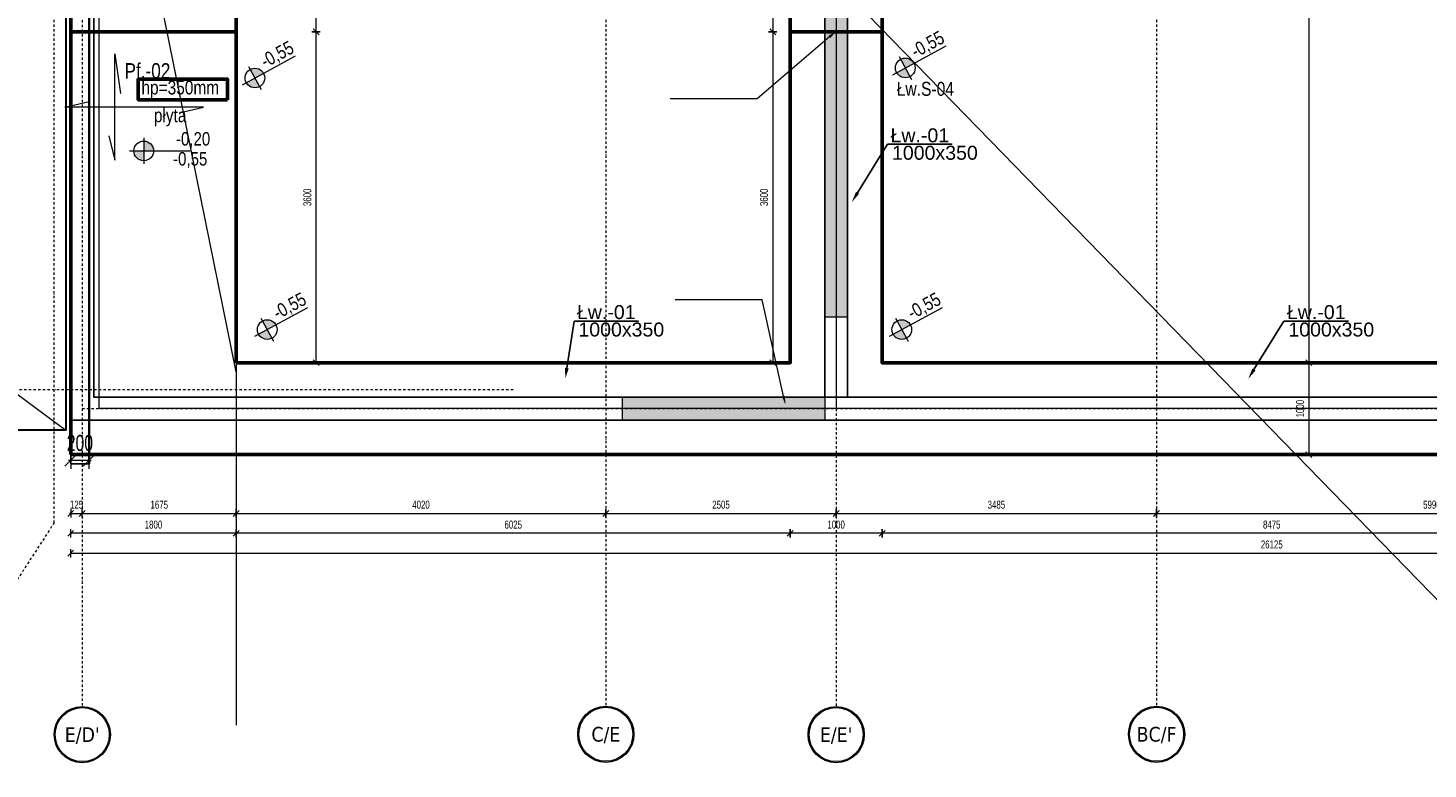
# Model space of a CAD drawing. Header units: millimetres. Extents: x -1893473 to 942156, y -568027 to 942944.
# Tile 110 of 256: x -13787 to 1440, y -135623 to -127560. Entities that reach past the tile are written whole.
import ezdxf
from ezdxf import colors
from ezdxf.entities.mleader import LeaderData, LeaderLine
from ezdxf.enums import TextEntityAlignment as Align
from ezdxf.math import Vec2, Vec3

# ---------------------------------------------------------------- set-up
doc = ezdxf.new("R2010")
doc.units = ezdxf.units.MM
doc.header["$LTSCALE"] = 0.2
doc.linetypes.add('6279-A-FP00$0$DASHED', pattern=[0.75, 0.5, -0.25])
doc.linetypes.add('DASHDOT', pattern=[25.4, 12.7, -6.35, 0, -6.35])
doc.layers.get('0').update_dxf_attribs({"lineweight": 0})
for name, color, linetype, lineweight in [('!! 0_ Istn-sciany', 7, 'Continuous', 30), ('!! 0_Osie', 1, 'DASHDOT', 13), ('0-osie-tx', 66, 'Continuous', 9), ('_OSIE_WYS', 142, 'Continuous', 9), ('P-Linia1', 3, 'Continuous', 53), ('P-Linia2', 2, 'Continuous', 25), ('P-Opis', 1, 'Continuous', 9), ('P-Opis fundamenty', 193, 'Continuous', 9), ('P-Opis ściany', 6, 'Continuous', 9), ('P-Osie', 1, 'DASHDOT', 18), ('P-Wymiar', 142, 'Continuous', 9), ('P-Ściana żelbetowa', 50, 'Continuous', 30)]:
    doc.layers.add(name, color=color, linetype=linetype, lineweight=lineweight)
doc.layers.add('P-Linia1a', color=7, linetype='Continuous', lineweight=53, true_color=0x008ab8)
doc.styles.add('_Fd Opis', font='arial.ttf')
doc.styles.add('CDMSTYLE', font='arial.ttf', dxfattribs={"width": 0.8})
doc.styles.add('ROMANS', font='arial.ttf', dxfattribs={"width": 0.7})
doc.styles.get("Standard").update_dxf_attribs({"font": 'arial.ttf', "height": 25})
doc.styles.add('TAHOMA', font='tahoma.ttf')
doc.dimstyles.new('A100', dxfattribs={"dimscale": 100, "dimtxt": 1.75, "dimasz": 0.05, "dimexe": 0, "dimexo": 0, "dimgap": 1, "dimtad": 1, "dimdec": 0, "dimrnd": 1, "dimdsep": 46, "dimtxsty": 'ROMANS', "dimblk": '[[[[[[[[', "dimcen": 2, "dimdle": 2, "dimse1": 1, "dimse2": 1, "dimclrd": 256, "dimclrt": 1, "dimadec": 0, "dimazin": 0, "dimtfac": 1, "dimtdec": 0, "dimtix": 1, "dimtmove": 2, "dimatfit": 3, "dimldrblk": '[[[[[[[[', "dimfxl": 1, "dimtvp": 0.6, "dimtolj": 1, "dimlwd": 9, "dimarcsym": 0})
doc.dimstyles.new('A50', dxfattribs={"dimscale": 50, "dimtxt": 1.75, "dimasz": 0.05, "dimexe": 0, "dimexo": 0, "dimgap": 1, "dimtad": 1, "dimdec": 0, "dimrnd": 1, "dimdsep": 46, "dimtxsty": 'ROMANS', "dimblk": '[[[[[[[[', "dimcen": 2, "dimdle": 2, "dimse1": 1, "dimse2": 1, "dimclrd": 256, "dimclrt": 1, "dimadec": 0, "dimazin": 0, "dimtfac": 1, "dimtdec": 0, "dimtix": 1, "dimtmove": 2, "dimatfit": 3, "dimldrblk": '[[[[[[[[', "dimfxl": 1, "dimtvp": 0.6, "dimtolj": 1, "dimlwd": -1, "dimarcsym": 0})

# ---------------------------------------------------------------- blocks, each defined once
blk = doc.blocks.new('*U12')
h = blk.add_hatch(color=256)
edge = h.paths.add_edge_path()
edge.add_arc((0, 0), 30.6, 0, 360)
edge = h.paths.add_edge_path(flags=17)
edge.add_arc((0, 0), 29.4, 0, 360)
for radius in [30.6, 29.4]:
    blk.add_circle((0, 0), radius)
at = {"style": 'TAHOMA', "flags": 8}
blk.add_attdef('ANSICHTSNUMMER', text='', height=16, dxfattribs=at).set_placement((0, 0), align=Align.MIDDLE_CENTER)
blk = doc.blocks.new('BLOK OSI')
at = {"layer": 'P-Osie'}
for points in [[(53191.2, -193626.9), (53191.2, -199870.8)], [(51992.2, -199671.2), (51992.2, -193642.4)], [(52592.2, -193637), (52592.2, -199870.8)], [(52022.7, -198101.3), (52022.7, -199870.8)], [(52842.7, -198101.6), (52842.7, -199870.8)], [(48625.5, -199526.1), (52491.5, -199526.1)], [(52022.7, -199547.1), (55017, -199547.1)], [(51992.2, -199671.2), (51924.9, -199774.9), (51924.9, -199870.8)]]:
    blk.add_lwpolyline(points, dxfattribs=at)
at = {"layer": '0-osie-tx'}
ref = blk.add_blockref('*U12', (52592.2, -199901.4), dxfattribs=dict(at, rotation=180))
ref.add_attrib('ANSICHTSNUMMER', 'C/E', dxfattribs={"layer": '0', "height": 16, "style": 'TAHOMA', "flags": 8}).set_placement((52592.2, -199901.4), align=Align.MIDDLE_CENTER)
ref = blk.add_blockref('*U12', (53191.2, -199901.4), dxfattribs=dict(at, rotation=180))
ref.add_attrib('ANSICHTSNUMMER', 'BC/F', dxfattribs={"layer": '0', "height": 16, "style": 'TAHOMA', "flags": 8}).set_placement((53191.2, -199901.4), align=Align.MIDDLE_CENTER)
ref = blk.add_blockref('*U12', (52022.7, -199901.8), dxfattribs=dict(at, rotation=180))
ref.add_attrib('ANSICHTSNUMMER', "E/D'", dxfattribs={"layer": '0', "height": 16, "style": 'TAHOMA', "flags": 8}).set_placement((52022.7, -199901.8), align=Align.MIDDLE_CENTER)
ref = blk.add_blockref('*U12', (52842.7, -199901.8), dxfattribs=dict(at, rotation=180))
ref.add_attrib('ANSICHTSNUMMER', "E/E'", dxfattribs={"layer": '0', "height": 16, "style": 'TAHOMA', "flags": 8}).set_placement((52842.7, -199901.8), align=Align.MIDDLE_CENTER)
blk = doc.blocks.new('A$C798F0764')
at = {"layer": 'P-Opis'}
h = blk.add_hatch(color=1, dxfattribs=at)
h.dxf.hatch_style = 1
h.paths.add_polyline_path([(87, -43), (-30, -160, 0.414214), (204, -160)])
h.paths.add_polyline_path([(-30, 74), (87, -43), (204, 74, 0.414214)])
at = {"layer": 'P-Opis', "color": 1}
for p, q in [((-80, -210), (636, 506)), ((-68, 111), (241, -198))]:
    blk.add_line(p, q, dxfattribs=at)
blk.add_circle((87, -43), 165, dxfattribs=at)
blk = doc.blocks.new('daddad')
at = {"layer": 'P-Opis', "lineweight": 20}
for points in [[(-159, -799), (0, -1476), (0, 1476), (159, 377)], [(1791, -159), (2467, 0), (-1381, 0), (-705, 159)]]:
    blk.add_lwpolyline(points, dxfattribs=at)
blk = doc.blocks.new('[[[[[[[[')
at = {"layer": 'P-Wymiar'}
for p, q in [((-12.7, -12.7), (12.7, 12.7)), ((0, 0), (-4.6, 0)), ((0, 18), (0, -18))]:
    blk.add_line(p, q, dxfattribs=at)
blk = doc.blocks.new('*D5397')
at = {"layer": 'DEFPOINTS', "color": 0, "transparency": 16777216}
for p in [(-13322, -132265), (-13322, -132265), (-13122, -132265)]:
    blk.add_point(p, dxfattribs=at)
at = {"layer": 'P-Linia2', "lineweight": 9, "transparency": 16777216}
for p, q in [((-13327, -132265), (-13332, -132265)), ((-13122, -132265), (-13322, -132265)), ((-13117, -132265), (-13112, -132265))]:
    blk.add_line(p, q, dxfattribs=at)
at = {"layer": 'P-Linia2', "lineweight": 9, "transparency": 16777216, "xscale": 5, "yscale": 5, "zscale": 5}
blk.add_blockref('[[[[[[[[', (-13322, -132265), dxfattribs=at)
at = {"layer": 'P-Linia2', "lineweight": 9, "transparency": 16777216, "xscale": 5, "yscale": 5, "zscale": 5, "rotation": 180}
blk.add_blockref('[[[[[[[[', (-13122, -132265), dxfattribs=at)
at = {"layer": 'P-Linia2', "color": 1, "lineweight": 35, "transparency": 16777216, "insert": (-13222, -132076), "char_height": 175, "attachment_point": 5, "style": 'ROMANS'}
blk.add_mtext('\\A1;200', dxfattribs=at)
blk = doc.blocks.new('*D5513')
at = {"layer": 'DEFPOINTS', "color": 0, "transparency": 16777216}
for p in [(3978, -130457), (-4497, -130606), (-4497, -133058)]:
    blk.add_point(p, dxfattribs=at)
at = {"layer": 'P-Wymiar', "transparency": 16777216}
blk.add_line((3976, -133058), (-4494, -133058), dxfattribs=at)
at = {"layer": 'P-Wymiar', "transparency": 16777216, "xscale": 2.5, "yscale": 2.5, "zscale": 2.5, "rotation": 180}
blk.add_blockref('[[[[[[[[', (-4497, -133058), dxfattribs=at)
at = {"layer": 'P-Wymiar', "transparency": 16777216, "xscale": 2.5, "yscale": 2.5, "zscale": 2.5}
blk.add_blockref('[[[[[[[[', (3978, -133058), dxfattribs=at)
at = {"layer": 'P-Wymiar', "color": 1, "transparency": 16777216, "insert": (-259, -132964), "char_height": 87.5, "attachment_point": 5, "style": 'ROMANS'}
blk.add_mtext('\\A1;8475', dxfattribs=at)
blk = doc.blocks.new('*D5514')
at = {"layer": 'DEFPOINTS', "color": 0, "transparency": 16777216}
for p in [(-5497, -130606), (-4497, -130606), (-5497, -133058)]:
    blk.add_point(p, dxfattribs=at)
at = {"layer": 'P-Wymiar', "transparency": 16777216}
blk.add_line((-4499, -133058), (-5494, -133058), dxfattribs=at)
at = {"layer": 'P-Wymiar', "transparency": 16777216, "xscale": 2.5, "yscale": 2.5, "zscale": 2.5, "rotation": 180}
blk.add_blockref('[[[[[[[[', (-5497, -133058), dxfattribs=at)
at = {"layer": 'P-Wymiar', "transparency": 16777216, "xscale": 2.5, "yscale": 2.5, "zscale": 2.5}
blk.add_blockref('[[[[[[[[', (-4497, -133058), dxfattribs=at)
at = {"layer": 'P-Wymiar', "color": 1, "transparency": 16777216, "insert": (-4997, -132964), "char_height": 87.5, "attachment_point": 5, "style": 'ROMANS'}
blk.add_mtext('\\A1;1000', dxfattribs=at)
blk = doc.blocks.new('*D5515')
at = {"layer": 'DEFPOINTS', "color": 0, "transparency": 16777216}
for p in [(-11522, -130455), (-5497, -130606), (-11522, -133058)]:
    blk.add_point(p, dxfattribs=at)
at = {"layer": 'P-Wymiar', "transparency": 16777216}
blk.add_line((-5499, -133058), (-11519, -133058), dxfattribs=at)
at = {"layer": 'P-Wymiar', "transparency": 16777216, "xscale": 2.5, "yscale": 2.5, "zscale": 2.5, "rotation": 180}
blk.add_blockref('[[[[[[[[', (-11522, -133058), dxfattribs=at)
at = {"layer": 'P-Wymiar', "transparency": 16777216, "xscale": 2.5, "yscale": 2.5, "zscale": 2.5}
blk.add_blockref('[[[[[[[[', (-5497, -133058), dxfattribs=at)
at = {"layer": 'P-Wymiar', "color": 1, "transparency": 16777216, "insert": (-8509, -132964), "char_height": 87.5, "attachment_point": 5, "style": 'ROMANS'}
blk.add_mtext('\\A1;6025', dxfattribs=at)
blk = doc.blocks.new('*D5516')
at = {"layer": 'DEFPOINTS', "color": 0, "transparency": 16777216}
for p in [(-11522, -130455), (-13322, -130832), (-13322, -133058)]:
    blk.add_point(p, dxfattribs=at)
at = {"layer": 'P-Wymiar', "transparency": 16777216}
blk.add_line((-11524, -133058), (-13319, -133058), dxfattribs=at)
at = {"layer": 'P-Wymiar', "transparency": 16777216, "xscale": 2.5, "yscale": 2.5, "zscale": 2.5, "rotation": 180}
blk.add_blockref('[[[[[[[[', (-13322, -133058), dxfattribs=at)
at = {"layer": 'P-Wymiar', "transparency": 16777216, "xscale": 2.5, "yscale": 2.5, "zscale": 2.5}
blk.add_blockref('[[[[[[[[', (-11522, -133058), dxfattribs=at)
at = {"layer": 'P-Wymiar', "color": 1, "transparency": 16777216, "insert": (-12422, -132964), "char_height": 87.5, "attachment_point": 5, "style": 'ROMANS'}
blk.add_mtext('\\A1;1800', dxfattribs=at)
blk = doc.blocks.new('*D5517')
at = {"layer": 'DEFPOINTS', "color": 0, "transparency": 16777216}
for p in [(-13322, -131877), (-13197, -131877), (-13197, -132842)]:
    blk.add_point(p, dxfattribs=at)
at = {"layer": 'P-Wymiar', "transparency": 16777216}
for p, q in [((-13324, -132842), (-13327, -132842)), ((-13322, -132842), (-13197, -132842)), ((-13194, -132842), (-13192, -132842))]:
    blk.add_line(p, q, dxfattribs=at)
at = {"layer": 'P-Wymiar', "transparency": 16777216, "xscale": 2.5, "yscale": 2.5, "zscale": 2.5}
blk.add_blockref('[[[[[[[[', (-13322, -132842), dxfattribs=at)
at = {"layer": 'P-Wymiar', "transparency": 16777216, "xscale": 2.5, "yscale": 2.5, "zscale": 2.5, "rotation": 180}
blk.add_blockref('[[[[[[[[', (-13197, -132842), dxfattribs=at)
at = {"layer": 'P-Wymiar', "color": 1, "transparency": 16777216, "insert": (-13259, -132747), "char_height": 87.5, "attachment_point": 5, "style": 'ROMANS'}
blk.add_mtext('\\A1;125', dxfattribs=at)
blk = doc.blocks.new('*D5518')
at = {"layer": 'DEFPOINTS', "color": 0, "transparency": 16777216}
for p in [(-13197, -131877), (-11522, -132762), (-11522, -132842)]:
    blk.add_point(p, dxfattribs=at)
at = {"layer": 'P-Wymiar', "transparency": 16777216}
blk.add_line((-13194, -132842), (-11524, -132842), dxfattribs=at)
at = {"layer": 'P-Wymiar', "transparency": 16777216, "xscale": 2.5, "yscale": 2.5, "zscale": 2.5, "rotation": 180}
blk.add_blockref('[[[[[[[[', (-13197, -132842), dxfattribs=at)
at = {"layer": 'P-Wymiar', "transparency": 16777216, "xscale": 2.5, "yscale": 2.5, "zscale": 2.5}
blk.add_blockref('[[[[[[[[', (-11522, -132842), dxfattribs=at)
at = {"layer": 'P-Wymiar', "color": 1, "transparency": 16777216, "insert": (-12359, -132747), "char_height": 87.5, "attachment_point": 5, "style": 'ROMANS'}
blk.add_mtext('\\A1;1675', dxfattribs=at)
blk = doc.blocks.new('*D5519')
at = {"layer": 'DEFPOINTS', "color": 0, "transparency": 16777216}
for p in [(-11522, -132762), (-7502, -132762), (-7502, -132842)]:
    blk.add_point(p, dxfattribs=at)
at = {"layer": 'P-Wymiar', "transparency": 16777216}
blk.add_line((-11519, -132842), (-7504, -132842), dxfattribs=at)
at = {"layer": 'P-Wymiar', "transparency": 16777216, "xscale": 2.5, "yscale": 2.5, "zscale": 2.5, "rotation": 180}
blk.add_blockref('[[[[[[[[', (-11522, -132842), dxfattribs=at)
at = {"layer": 'P-Wymiar', "transparency": 16777216, "xscale": 2.5, "yscale": 2.5, "zscale": 2.5}
blk.add_blockref('[[[[[[[[', (-7502, -132842), dxfattribs=at)
at = {"layer": 'P-Wymiar', "color": 1, "transparency": 16777216, "insert": (-9512, -132747), "char_height": 87.5, "attachment_point": 5, "style": 'ROMANS'}
blk.add_mtext('\\A1;4020', dxfattribs=at)
blk = doc.blocks.new('*D5520')
at = {"layer": 'DEFPOINTS', "color": 0, "transparency": 16777216}
for p in [(-7502, -132762), (-4997, -132762), (-4997, -132842)]:
    blk.add_point(p, dxfattribs=at)
at = {"layer": 'P-Wymiar', "transparency": 16777216}
blk.add_line((-7499, -132842), (-4999, -132842), dxfattribs=at)
at = {"layer": 'P-Wymiar', "transparency": 16777216, "xscale": 2.5, "yscale": 2.5, "zscale": 2.5, "rotation": 180}
blk.add_blockref('[[[[[[[[', (-7502, -132842), dxfattribs=at)
at = {"layer": 'P-Wymiar', "transparency": 16777216, "xscale": 2.5, "yscale": 2.5, "zscale": 2.5}
blk.add_blockref('[[[[[[[[', (-4997, -132842), dxfattribs=at)
at = {"layer": 'P-Wymiar', "color": 1, "transparency": 16777216, "insert": (-6249, -132747), "char_height": 87.5, "attachment_point": 5, "style": 'ROMANS'}
blk.add_mtext('\\A1;2505', dxfattribs=at)
blk = doc.blocks.new('*D5521')
at = {"layer": 'DEFPOINTS', "color": 0, "transparency": 16777216}
for p in [(-4997, -132762), (-1512, -132762), (-1512, -132842)]:
    blk.add_point(p, dxfattribs=at)
at = {"layer": 'P-Wymiar', "transparency": 16777216}
blk.add_line((-4994, -132842), (-1514, -132842), dxfattribs=at)
at = {"layer": 'P-Wymiar', "transparency": 16777216, "xscale": 2.5, "yscale": 2.5, "zscale": 2.5, "rotation": 180}
blk.add_blockref('[[[[[[[[', (-4997, -132842), dxfattribs=at)
at = {"layer": 'P-Wymiar', "transparency": 16777216, "xscale": 2.5, "yscale": 2.5, "zscale": 2.5}
blk.add_blockref('[[[[[[[[', (-1512, -132842), dxfattribs=at)
at = {"layer": 'P-Wymiar', "color": 1, "transparency": 16777216, "insert": (-3254, -132747), "char_height": 87.5, "attachment_point": 5, "style": 'ROMANS'}
blk.add_mtext('\\A1;3485', dxfattribs=at)
blk = doc.blocks.new('*D5522')
at = {"layer": 'DEFPOINTS', "color": 0, "transparency": 16777216}
for p in [(-1512, -132762), (4478, -132762), (4478, -132842)]:
    blk.add_point(p, dxfattribs=at)
at = {"layer": 'P-Wymiar', "transparency": 16777216}
blk.add_line((-1509, -132842), (4476, -132842), dxfattribs=at)
at = {"layer": 'P-Wymiar', "transparency": 16777216, "xscale": 2.5, "yscale": 2.5, "zscale": 2.5, "rotation": 180}
blk.add_blockref('[[[[[[[[', (-1512, -132842), dxfattribs=at)
at = {"layer": 'P-Wymiar', "transparency": 16777216, "xscale": 2.5, "yscale": 2.5, "zscale": 2.5}
blk.add_blockref('[[[[[[[[', (4478, -132842), dxfattribs=at)
at = {"layer": 'P-Wymiar', "color": 1, "transparency": 16777216, "insert": (1483, -132747), "char_height": 87.5, "attachment_point": 5, "style": 'ROMANS'}
blk.add_mtext('\\A1;5990', dxfattribs=at)
blk = doc.blocks.new('*D5542')
at = {"layer": 'DEFPOINTS', "color": 0, "transparency": 16777216}
for p in [(-1982, -122932), (112, -131202), (145, -131202)]:
    blk.add_point(p, dxfattribs=at)
at = {"layer": 'P-Wymiar', "transparency": 16777216}
blk.add_line((145, -122934), (145, -131199), dxfattribs=at)
at = {"layer": 'P-Wymiar', "transparency": 16777216, "xscale": 2.5, "yscale": 2.5, "zscale": 2.5}
for p, rotation in [((145, -122932), 90), ((145, -131202), 270)]:
    blk.add_blockref('[[[[[[[[', p, dxfattribs=dict(at, rotation=rotation))
at = {"layer": 'P-Wymiar', "color": 1, "transparency": 16777216, "insert": (50, -127067), "char_height": 87.5, "attachment_point": 5, "rotation": 90, "style": 'ROMANS'}
blk.add_mtext('\\A1;8270', dxfattribs=at)
blk = doc.blocks.new('*D5543')
at = {"layer": 'DEFPOINTS', "color": 0, "transparency": 16777216}
for p in [(112, -131202), (112, -132202), (145, -132202)]:
    blk.add_point(p, dxfattribs=at)
at = {"layer": 'P-Wymiar', "transparency": 16777216}
blk.add_line((145, -131204), (145, -132199), dxfattribs=at)
at = {"layer": 'P-Wymiar', "transparency": 16777216, "xscale": 2.5, "yscale": 2.5, "zscale": 2.5}
for p, rotation in [((145, -131202), 90), ((145, -132202), 270)]:
    blk.add_blockref('[[[[[[[[', p, dxfattribs=dict(at, rotation=rotation))
at = {"layer": 'P-Wymiar', "color": 1, "transparency": 16777216, "insert": (50, -131702), "char_height": 87.5, "attachment_point": 5, "rotation": 90, "style": 'ROMANS'}
blk.add_mtext('\\A1;1000', dxfattribs=at)
blk = doc.blocks.new('*D5544')
at = {"layer": 'DEFPOINTS', "color": 0, "transparency": 16777216}
for p in [(-11522, -127602), (-10653, -127602), (-11290, -131202)]:
    blk.add_point(p, dxfattribs=at)
at = {"layer": 'P-Wymiar', "transparency": 16777216}
blk.add_line((-10653, -131199), (-10653, -127604), dxfattribs=at)
at = {"layer": 'P-Wymiar', "transparency": 16777216, "xscale": 2.5, "yscale": 2.5, "zscale": 2.5}
for p, rotation in [((-10653, -127602), 90), ((-10653, -131202), 270)]:
    blk.add_blockref('[[[[[[[[', p, dxfattribs=dict(at, rotation=rotation))
at = {"layer": 'P-Wymiar', "color": 1, "transparency": 16777216, "insert": (-10748, -129402), "char_height": 87.5, "attachment_point": 5, "rotation": 90, "style": 'ROMANS'}
blk.add_mtext('\\A1;3600', dxfattribs=at)
blk = doc.blocks.new('*D5545')
at = {"layer": 'DEFPOINTS', "color": 0, "transparency": 16777216}
for p in [(-11895, -126797), (-10653, -126797), (-11522, -127602)]:
    blk.add_point(p, dxfattribs=at)
at = {"layer": 'P-Wymiar', "transparency": 16777216}
blk.add_line((-10653, -127599), (-10653, -126800), dxfattribs=at)
at = {"layer": 'P-Wymiar', "transparency": 16777216, "xscale": 2.5, "yscale": 2.5, "zscale": 2.5}
for p, rotation in [((-10653, -126797), 90), ((-10653, -127602), 270)]:
    blk.add_blockref('[[[[[[[[', p, dxfattribs=dict(at, rotation=rotation))
at = {"layer": 'P-Wymiar', "color": 1, "transparency": 16777216, "insert": (-10748, -127199), "char_height": 87.5, "attachment_point": 5, "rotation": 90, "style": 'ROMANS'}
blk.add_mtext('\\A1;805', dxfattribs=at)
blk = doc.blocks.new('*D5564')
at = {"layer": 'DEFPOINTS', "color": 0, "transparency": 16777216}
for p in [(-13322, -131953), (12803, -132202), (12803, -133275)]:
    blk.add_point(p, dxfattribs=at)
at = {"layer": 'P-Wymiar', "transparency": 16777216}
blk.add_line((-13319, -133275), (12801, -133275), dxfattribs=at)
at = {"layer": 'P-Wymiar', "transparency": 16777216, "xscale": 2.5, "yscale": 2.5, "zscale": 2.5, "rotation": 180}
blk.add_blockref('[[[[[[[[', (-13322, -133275), dxfattribs=at)
at = {"layer": 'P-Wymiar', "transparency": 16777216, "xscale": 2.5, "yscale": 2.5, "zscale": 2.5}
blk.add_blockref('[[[[[[[[', (12803, -133275), dxfattribs=at)
at = {"layer": 'P-Wymiar', "color": 1, "transparency": 16777216, "insert": (-259, -133180), "char_height": 87.5, "attachment_point": 5, "style": 'ROMANS'}
blk.add_mtext('\\A1;26125', dxfattribs=at)
blk = doc.blocks.new('*D5569')
at = {"layer": 'DEFPOINTS', "color": 0, "transparency": 16777216}
for p in [(-5674, -125868), (-5686, -127602), (-5497, -127602)]:
    blk.add_point(p, dxfattribs=at)
at = {"layer": 'P-Wymiar', "transparency": 16777216}
blk.add_line((-5686, -125870), (-5686, -127599), dxfattribs=at)
at = {"layer": 'P-Wymiar', "transparency": 16777216, "xscale": 2.5, "yscale": 2.5, "zscale": 2.5}
for p, rotation in [((-5686, -125868), 90), ((-5686, -127602), 270)]:
    blk.add_blockref('[[[[[[[[', p, dxfattribs=dict(at, rotation=rotation))
at = {"layer": 'P-Wymiar', "color": 1, "transparency": 16777216, "insert": (-5781, -126735), "char_height": 87.5, "attachment_point": 5, "rotation": 90, "style": 'ROMANS'}
blk.add_mtext('\\A1;1734', dxfattribs=at)
blk = doc.blocks.new('*D5570')
at = {"layer": 'DEFPOINTS', "color": 0, "transparency": 16777216}
for p in [(-5497, -127602), (-5686, -131202), (-5497, -131202)]:
    blk.add_point(p, dxfattribs=at)
at = {"layer": 'P-Wymiar', "transparency": 16777216}
blk.add_line((-5686, -127604), (-5686, -131199), dxfattribs=at)
at = {"layer": 'P-Wymiar', "transparency": 16777216, "xscale": 2.5, "yscale": 2.5, "zscale": 2.5}
for p, rotation in [((-5686, -127602), 90), ((-5686, -131202), 270)]:
    blk.add_blockref('[[[[[[[[', p, dxfattribs=dict(at, rotation=rotation))
at = {"layer": 'P-Wymiar', "color": 1, "transparency": 16777216, "insert": (-5781, -129402), "char_height": 87.5, "attachment_point": 5, "rotation": 90, "style": 'ROMANS'}
blk.add_mtext('\\A1;3600', dxfattribs=at)
blk = doc.blocks.new('A$C66492EDE')
at = {"layer": 'P-Opis ściany', "lineweight": 0, "true_color": 0xd100d1}
h = blk.add_hatch(dxfattribs=at)
h.set_pattern_fill('ANSI33', color=212, scale=20)
h.set_pattern_definition([(45, (-10159.35, 255103.1), (-89.80256, 89.80256), []), (45, (-10069.54, 255103.1), (-89.80256, 89.80256), [63.5, -31.75])])
h.paths.add_polyline_path([(-125, 11205), (125, 11205), (125, 10105), (-125, 10105)])
h.paths.add_polyline_path([(-7950, 11005), (-7700, 11005), (-7700, 9985), (-7950, 9985)])
h.paths.add_polyline_path([(-7700, 5381), (-7950, 5381), (-7950, 4361), (-7700, 4361)])
h.paths.add_polyline_path([(-7700, 3231), (-7950, 3231), (-7950, 2211), (-7700, 2211)])
h.paths.add_polyline_path([(-17425, 6004), (-17175, 6004), (-17175, 994), (-17425, 994)])
h.paths.add_polyline_path([(-19625, 125), (-17425, 125), (-17425, -125), (-19625, -125)])
h.paths.add_polyline_path([(-17425, 8984), (-17175, 8984), (-17175, 7084), (-17425, 7084)])
h.paths.add_polyline_path([(-17425, 10863), (-17175, 10863), (-17175, 9703), (-17425, 9703)])
h.paths.add_polyline_path([(-17175, 12985), (-17425, 12985), (-17425, 11665), (-17175, 11665)])
h.paths.add_polyline_path([(-19930, 9953), (-19680, 9953), (-19680, 8925), (-19930, 8925)])
h.paths.add_polyline_path([(-19930, 8475), (-19680, 8475), (-19680, 6575), (-19930, 6575)])
h.paths.add_polyline_path([(-24522, 8475), (-23502, 8475), (-23502, 8725), (-24522, 8725)])
h.paths.add_polyline_path([(-25625, 13760), (-25375, 13760), (-25375, 12285), (-25625, 12285)])
h.paths.add_polyline_path([(-17175, 14220), (-15610, 14220), (-15610, 13970), (-17175, 13970)])
h.paths.add_polyline_path([(-19380, 14220), (-17425, 14220), (-17425, 13970), (-19380, 13970)])
h.paths.add_polyline_path([(-10826, 14220), (-8926, 14220), (-8926, 13970), (-10826, 13970)])
at = {"layer": 'P-Opis ściany', "color": 212, "lineweight": 13, "true_color": 0xd100d1}
for points in [[(-17425, 6004), (-17175, 6004), (-17175, 994), (-17425, 994)], [(-19625, 125), (-17425, 125), (-17425, -125), (-19625, -125)]]:
    blk.add_lwpolyline(points, close=True, dxfattribs=at)
ml = blk.add_multileader_mtext('Standard', dxfattribs=at)
ml.set_content('         ', color=(209, 0, 209))
ml.set_leader_properties()
ml.build(insert=Vec2(0, 0))
ml.multileader.update_dxf_attribs({"arrow_head_size": 96})
ctx = ml.context
ctx.base_point, ctx.char_height, ctx.arrow_head_size, ctx.landing_gap_size, ctx.plane_origin = Vec3(-19118, 3373), 3.2, 96, 1.6, Vec3(-19019, 1636)
ctx.text_align_type = 2
notes = []
notes.append((ctx, [(1, (1, 1, 0), (-18159, 3373), (-1, 0), 945, [(1, [(-17300, 4107)], 0, [])])]))
ctx.mtext.insert, ctx.mtext.alignment, ctx.mtext.flow_direction = Vec3(-19105, 3374), 3, 5
ml = blk.add_multileader_mtext('Standard', dxfattribs=at)
ml.set_content('         ', color=(209, 0, 209))
ml.set_leader_properties()
ml.build(insert=Vec2(0, 0))
ml.multileader.update_dxf_attribs({"arrow_head_size": 96})
ctx = ml.context
ctx.base_point, ctx.char_height, ctx.arrow_head_size, ctx.landing_gap_size, ctx.plane_origin = Vec3(-19065, 1183), 3.2, 96, 1.6, Vec3(-18966, -554)
ctx.text_align_type = 2
notes.append((ctx, [(1, (1, 1, 0), (-18106, 1183), (-1, 0), 945, [(1, [(-17852, 43)], 0, [])])]))
ctx.mtext.insert, ctx.mtext.alignment, ctx.mtext.flow_direction = Vec3(-19052, 1185), 3, 5
for ctx, leaders in notes:
    for number, flags, end, landing, length, lines in leaders:
        leader = LeaderData()
        leader.index, (leader.has_last_leader_line, leader.has_dogleg_vector, leader.attachment_direction) = number, flags
        leader.last_leader_point, leader.dogleg_vector, leader.dogleg_length = Vec3(end), Vec3(landing), length
        for number, points, colour, breaks in lines:
            line = LeaderLine()
            line.index, line.vertices, line.color, line.breaks = number, Vec3.list(points), colors.encode_raw_color(colour), breaks
            leader.lines.append(line)
        ctx.leaders.append(leader)

msp = doc.modelspace()

# ---------------------------------------------------------------- linework, layer by layer
at = {"layer": '!! 0_ Istn-sciany'}
msp.add_lwpolyline([(-13816.63407, -111406.6753), (-13816.63407, -117493.00618), (-13376.63391, -117493.00618), (-13376.63391, -131936.6753), (-38206.63407, -131936.6753), (-38206.63407, -130506.6753), (-41806.63407, -130506.6753), (-41806.63407, -119376.6753), (-41036.63407, -119376.6753), (-41036.63407, -111406.6753), (-13756.63407, -111406.6753)], dxfattribs=at)
at = {"layer": '_OSIE_WYS', "color": 65}
for points in [[(-4996.63407, -117797.88003), (-4996.63407, -131701.6753)], [(-13010.93902, -131701.6753), (-13010.93902, -123083.98066)], [(-4996.63407, -131701.6753), (-13010.93902, -131701.6753)], [(4478.36593, -131701.6753), (-4996.63407, -131701.6753)]]:
    msp.add_lwpolyline(points, dxfattribs=at)
at = {"layer": 'P-Linia1', "color": 1, "true_color": 0xf50000}
msp.add_lwpolyline([(-11617.47683, -128340.62142), (-12587.58142, -128340.62142), (-12587.58142, -128116.19799), (-11617.47683, -128116.19799)], close=True, dxfattribs=at)
at = {"layer": 'P-Linia1a'}
for points in [[(-13321.59769, -132201.67396), (12803.32973, -132201.67396), (12803.32973, -117121.6753), (-1136.63407, -117121.22979), (-1136.63407, -117446.6753), (-13321.59769, -117446.6753)], [(-4496.63004, -122931.76385), (-4496.51887, -131201.67396), (3978.36593, -131201.67396), (3978.36593, -118121.6753), (1528.41201, -118121.6753), (1528.41201, -121181.6753), (-1981.58799, -121181.6753), (-1981.58799, -122931.72937)], [(-11521.59769, -131201.67396), (-5496.6123, -131201.67396), (-5496.6123, -125867.89643), (-8001.58989, -125867.89643), (-8001.60613, -123583.98066), (-11521.59769, -123583.98066)]]:
    msp.add_lwpolyline(points, close=True, dxfattribs=at)
for points in [[(-13321.59769, -127601.67396), (-11521.59769, -127601.67396)], [(-4496.56726, -127601.67396), (-5496.6123, -127601.67396)]]:
    msp.add_lwpolyline(points, dxfattribs=at)
at = {"layer": 'P-Linia2', "color": 1, "linetype": '6279-A-FP00$0$DASHED', "ltscale": 15, "true_color": 0xf50000}
msp.add_lwpolyline([(-1046.63407, -117481.6753), (-13321.59769, -117481.6753), (-13321.59769, -132301.67396), (-13121.59769, -132301.67396)], dxfattribs=at)
at = {"layer": 'P-Linia2', "color": 1, "lineweight": 35, "true_color": 0xf50000}
msp.add_lwpolyline([(-1046.63407, -117481.6753), (-1046.63407, -117446.6753), (-13121.59769, -117446.6753), (-13121.59769, -132301.67396)], dxfattribs=at)
at = {"layer": 'P-Opis'}
for points in [[(-41036.63407, -111406.6753), (-13376.63391, -131936.6753)], [(-11521.59769, -131301.67396), (-12871.59769, -124654.17463), (-11521.59769, -119481.6753), (-8345.76507, -117931.6753), (-5596.61103, -119481.6753), (-1046.63407, -117481.6753), (1428.41201, -121081.6753)]]:
    msp.add_lwpolyline(points, dxfattribs=at)
at = {"layer": 'P-Opis', "color": 1}
msp.add_lwpolyline([(-11521.59769, -119481.6753), (-11521.59769, -135147.50959)], dxfattribs=at)
at = {"layer": 'P-Opis fundamenty', "color": 4}
msp.add_lwpolyline([(-68254.31192, -154490.62296), (46970.33988, -88637.29922), (-47642.67431, -83234.22897), (34737.58385, -167897.88563)], dxfattribs=at)
at = {"layer": 'P-Ściana żelbetowa', "lineweight": 25}
for points in [[(-1046.63407, -117481.6753), (12428.32973, -117481.6753), (12428.32973, -131826.67396), (-13321.59769, -131826.67396), (-13321.59769, -117481.6753), (-1046.63407, -117481.6753)], [(4353.36593, -131576.67396), (4353.36593, -117731.6753), (-796.63407, -117731.6753), (-796.63407, -117731.6753), (-13071.59769, -117731.6753), (-13071.59769, -131576.67396), (12178.32973, -131576.67396), (12178.32973, -117731.6753), (4603.36593, -117731.6753), (4603.36593, -131576.67396)], [(-5121.6123, -131576.67396), (-5121.6123, -122631.73068)], [(-4871.6123, -131576.67396), (-4871.6123, -122631.73068)]]:
    msp.add_lwpolyline(points, dxfattribs=at)

# ---------------------------------------------------------------- block references
at = {"layer": '!! 0_Osie', "xscale": 10, "yscale": 10, "zscale": 10}
msp.add_blockref('BLOK OSI', (-533423.74832, 1863769.20773), dxfattribs=at)
at = {"layer": 'P-Opis fundamenty', "color": 1, "xscale": 0.65, "yscale": 0.65, "zscale": 0.65, "rotation": 343.5684437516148}
for p in [(-11365.50759, -128060.86557), (-4290.78511, -127951.72782), (-11230.82464, -130797.97919), (-4329.15885, -130797.97919)]:
    msp.add_blockref('A$C798F0764', p, dxfattribs=at)
at = {"layer": 'P-Opis fundamenty', "xscale": 0.392, "yscale": 0.392, "zscale": 0.392}
msp.add_blockref('daddad', (-12843.84748, -128420.51428), dxfattribs=at)
at = {"layer": 'P-Opis fundamenty', "xscale": 0.65, "yscale": 0.65, "zscale": 0.65, "rotation": 315.000000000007}
msp.add_blockref('A$C798F0764', (-12548.05753, -128836.97671), dxfattribs=at)
at = {"layer": 'P-Opis ściany'}
msp.add_blockref('A$C66492EDE', (12303.36593, -131701.6753), dxfattribs=at)

# ---------------------------------------------------------------- texts
at = {"layer": 'P-Opis fundamenty', "char_height": 146.25, "attachment_point": 4, "rotation": 28.568443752, "style": '_Fd Opis'}
for insert in [(-11234.95245, -127945.9893), (-4160.22997, -127836.85155), (-11100.2695, -130683.10292), (-4198.60371, -130683.10292)]:
    msp.add_mtext('{\\W0.8;-0,55}', dxfattribs=dict(at, insert=insert))
at = {"layer": 'P-Opis fundamenty'}
for s, insert, char_height, attachment_point, style in [('Pf.-02', (-12736.64831, -128027.09495), 167.1096, 4, 'CDMSTYLE'), ('{\\H0.6667x;hp=350mm}', (-12130.24585, -128230.25871), 225.59796, 5, 'CDMSTYLE'), ('{\\W0.8;Łw.S-04}', (-3714.57602, -128222.79553), 152.1, 6, '_Fd Opis'), ('{\\H0.6667x;płyta}', (-12240.53239, -128532.4415), 225.59796, 5, 'CDMSTYLE'), ('Łw.-01', (-3767.59679, -128728.75269), 152.1, 6, '_Fd Opis'), ('{\\W0.8;-0,20}', (-12177.11792, -128779.26105), 146.25, 4, '_Fd Opis'), ('1000x350', (-4389.50724, -128918.22585), 152.1, 4, '_Fd Opis'), ('{\\W0.8;-0,55}', (-12208.67993, -128996.68898), 146.25, 4, '_Fd Opis'), ('Łw.-01', (-7178.34321, -130652.19274), 152.1, 6, '_Fd Opis'), ('Łw.-01', (543.66826, -130652.19274), 152.1, 6, '_Fd Opis'), ('1000x350', (-7800.25367, -130841.6659), 152.1, 4, '_Fd Opis'), ('1000x350', (-78.24219, -130841.6659), 152.1, 4, '_Fd Opis')]:
    msp.add_mtext(s, dxfattribs=dict(at, insert=insert, char_height=char_height, attachment_point=attachment_point, style=style))

# ---------------------------------------------------------------- dimensions: what is measured, and where the dimension line sits
at = {"layer": 'P-Linia2', "color": 1, "lineweight": 35, "true_color": 0xf50000}
dim = msp.add_linear_dim(base=(-13321.59769, -132264.92438), p1=(-13121.59769, -132264.92438), p2=(-13321.59769, -132264.92438), dimstyle='A100', override={"dimscale": 100, "dimclrt": 1}, dxfattribs=at)
dim.commit()
dim.dimension.update_dxf_attribs({"geometry": '*D5397', "text_midpoint": (-13221.59769, -132075.57411)})
at = {"layer": 'P-Wymiar'}
for base, p1, p2, picture, middle in [((144.61206, -131201.67396), (-1981.58799, -122931.72937), (112.43838, -131201.67396), '*D5542', (49.93692, -127066.70166)), ((-5686.38752, -127601.67396), (-5673.92048, -125867.89643), (-5496.6123, -127601.67396), '*D5569', (-5781.0925, -126734.7852)), ((-10653.15454, -126797.04745), (-11521.59769, -127601.67396), (-11894.83671, -126797.04745), '*D5545', (-10747.82968, -127199.3607)), ((-10653.15454, -127601.67396), (-11290.47652, -131201.67396), (-11521.59769, -127601.67396), '*D5544', (-10747.85952, -129401.67396)), ((-5686.38752, -131201.67396), (-5496.6123, -127601.67396), (-5496.6123, -131201.67396), '*D5570', (-5781.0925, -129401.67396)), ((144.61206, -132201.67396), (112.43838, -131201.67396), (112.43838, -132201.67396), '*D5543', (49.93692, -131701.67396))]:
    dim = msp.add_linear_dim(base=base, p1=p1, p2=p2, angle=90, dimstyle='A50', dxfattribs=at)
    dim.commit()
    dim.dimension.update_dxf_attribs({"geometry": picture, "text_midpoint": middle})
for base, p1, p2, picture, middle in [((-13321.59769, -133058.25672), (-11521.59769, -130455.29709), (-13321.59769, -130832.01668), '*D5516', (-12421.59769, -132963.58159)), ((-11521.59769, -133058.25672), (-5496.6123, -130605.70457), (-11521.59769, -130455.29709), '*D5515', (-8509.10499, -132963.58159)), ((-4496.52688, -133058.25672), (3978.36593, -130456.84294), (-4496.52688, -130605.70457), '*D5513', (-259.08048, -132963.58159)), ((-5496.6123, -133058.25672), (-4496.52688, -130605.70457), (-5496.6123, -130605.70457), '*D5514', (-4996.56959, -132963.58159)), ((-13196.63407, -132842.14594), (-13321.59769, -131876.93811), (-13196.63407, -131876.93811), '*D5517', (-13259.11588, -132747.4708)), ((12803.32973, -133274.57567), (-13321.59769, -131953.41463), (12803.32973, -132201.67396), '*D5564', (-259.13398, -133179.90053)), ((-11521.59769, -132842.14594), (-13196.63407, -131876.93811), (-11521.59769, -132761.56757), '*D5518', (-12359.11588, -132747.4708)), ((-7501.63407, -132842.14594), (-11521.59769, -132761.56757), (-7501.63407, -132761.56757), '*D5519', (-9511.61588, -132747.4708)), ((-4996.63407, -132842.14594), (-7501.63407, -132761.56757), (-4996.63407, -132761.56757), '*D5520', (-6249.13407, -132747.4708)), ((-1511.63407, -132842.14594), (-4996.63407, -132761.56757), (-1511.63407, -132761.56757), '*D5521', (-3254.13407, -132747.44096)), ((4478.36593, -132842.14594), (-1511.63407, -132761.56757), (4478.36593, -132761.56757), '*D5522', (1483.36593, -132747.4708))]:
    dim = msp.add_linear_dim(base=base, p1=p1, p2=p2, dimstyle='A50', dxfattribs=at)
    dim.commit()
    dim.dimension.update_dxf_attribs({"geometry": picture, "text_midpoint": middle})

# ---------------------------------------------------------------- leaders
at = {"layer": 'P-Opis fundamenty'}
ml = msp.add_multileader_mtext('Standard', dxfattribs=at)
ml.set_content('         ', color=256)
ml.set_leader_properties()
ml.build(insert=Vec2(0, 0))
ml.multileader.update_dxf_attribs({"arrow_head_size": 120})
ctx = ml.context
ctx.base_point, ctx.arrow_head_size, ctx.plane_origin = Vec3(-3736.54965, -128825.14159), 120, Vec3(-3622.18959, -130996.65044)
notes = []
notes.append((ctx, [(1, (1, 1, 0), (-4437.24573, -128825.14159), (1, 0), 700.69608, [(0, [(-4827.24573, -129455.14159)], 0, [])])]))
ctx.mtext.insert, ctx.mtext.flow_direction = Vec3(-3734.54965, -128823.14159), 5
ml = msp.add_multileader_mtext('Standard', dxfattribs=at)
ml.set_content('         ', color=256)
ml.set_leader_properties()
ml.build(insert=Vec2(0, 0))
ml.multileader.update_dxf_attribs({"arrow_head_size": 120})
ctx = ml.context
ctx.base_point, ctx.arrow_head_size, ctx.plane_origin = Vec3(-7147.29608, -130748.58164), 120, Vec3(-7032.93602, -132920.09049)
notes.append((ctx, [(1, (1, 1, 0), (-7847.99216, -130748.58164), (1, 0), 700.69608, [(0, [(-7943.36379, -131378.58164)], 0, [])])]))
ctx.mtext.insert, ctx.mtext.flow_direction = Vec3(-7145.29608, -130746.58164), 5
ml = msp.add_multileader_mtext('Standard', dxfattribs=at)
ml.set_content('         ', color=256)
ml.set_leader_properties()
ml.build(insert=Vec2(0, 0))
ml.multileader.update_dxf_attribs({"arrow_head_size": 120})
ctx = ml.context
ctx.base_point, ctx.arrow_head_size, ctx.plane_origin = Vec3(574.7154, -130748.58164), 120, Vec3(689.07546, -132920.09049)
notes.append((ctx, [(1, (1, 1, 0), (-125.98068, -130748.58164), (1, 0), 700.69608, [(0, [(-515.98068, -131378.58164)], 0, [])])]))
ctx.mtext.insert, ctx.mtext.flow_direction = Vec3(576.7154, -130746.58164), 5
for ctx, leaders in notes:
    for number, flags, end, landing, length, lines in leaders:
        leader = LeaderData()
        leader.index, (leader.has_last_leader_line, leader.has_dogleg_vector, leader.attachment_direction) = number, flags
        leader.last_leader_point, leader.dogleg_vector, leader.dogleg_length = Vec3(end), Vec3(landing), length
        for number, points, colour, breaks in lines:
            line = LeaderLine()
            line.index, line.vertices, line.color, line.breaks = number, Vec3.list(points), colors.encode_raw_color(colour), breaks
            leader.lines.append(line)
        ctx.leaders.append(leader)

doc.saveas('drawing.dxf')
